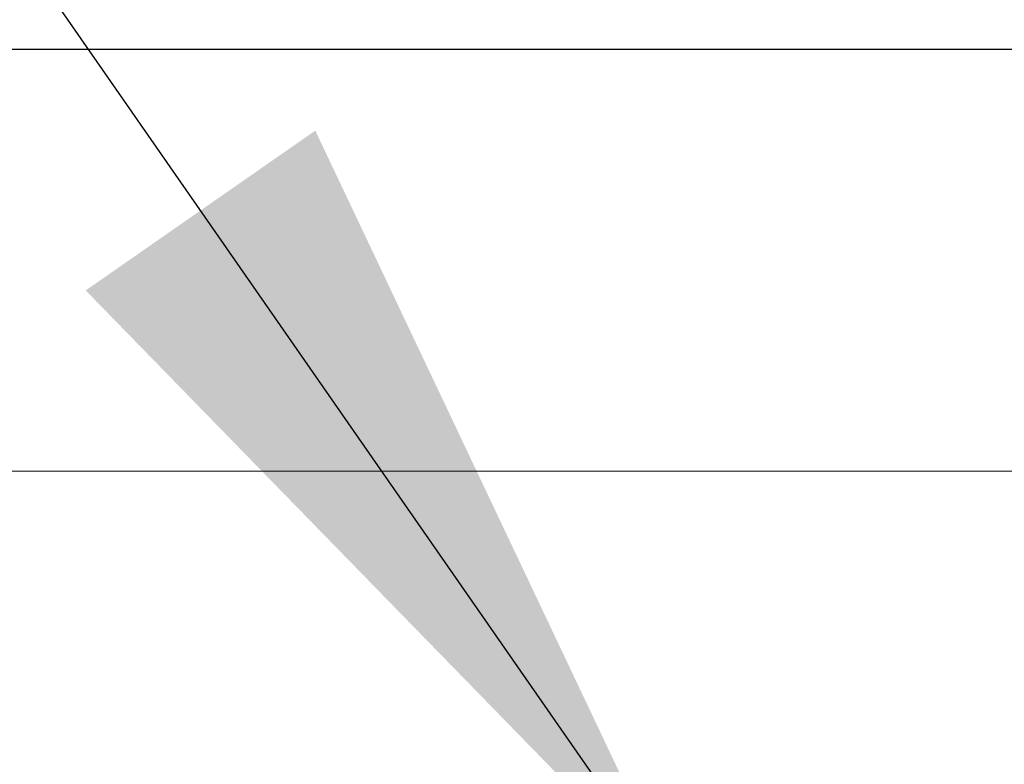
# Model space of a CAD drawing. Extents: x -89225 to 110569, y 13360 to 87647.
# Tile 111 of 256: x 25317 to 25517, y 30537 to 30689. Entities that reach past the tile are written whole.
import ezdxf

# ---------------------------------------------------------------- set-up
doc = ezdxf.new("R2010")
doc.units = 0
for name, color, linetype in [('Beluchtingstank', 253, 'Continuous'), ('INSTALLATIE', 6, 'Continuous'), ('INSTALLATIE @ 100', 6, 'Continuous')]:
    doc.layers.add(name, color=color, linetype=linetype)
doc.styles.add('ISO', font='ISO.SHX')

# ---------------------------------------------------------------- blocks, each defined once
blk = doc.blocks.new('Beluchtingsinstallatie VAZ')
blk.add_line((1122187.55, -970186.79), (1118663.74, -970186.79))
blk = doc.blocks.new('*U90')
blk.add_lwpolyline([(-7.6358, 10.9757), (0, 0)])
blk.add_solid([(-6.8937, 9.4103), (-7.6358, 10.9757), (-6.4261, 9.7356)])
at = {"style": 'ISO'}
blk.add_attdef('NUMMER', (3.1459, -0.8347), '', height=1.8, dxfattribs=at)
blk = doc.blocks.new('*U568')
at = {"layer": 'INSTALLATIE @ 100', "xscale": 100, "yscale": 100, "zscale": 100, "rotation": 180}
blk.add_blockref('*U90', (24687.72, 31607.2), dxfattribs=at)

msp = doc.modelspace()

# ---------------------------------------------------------------- linework, layer by layer
at = {"layer": 'Beluchtingstank', "lineweight": 9}
msp.add_line((24793.4, 30596.84), (29349.6, 30596.84), dxfattribs=at)

# ---------------------------------------------------------------- block references
at = {"layer": 'INSTALLATIE'}
for name, p in [('Beluchtingsinstallatie VAZ', (-1093870.34, 1000869.49)), ('*U568', (0, 0))]:
    msp.add_blockref(name, p, dxfattribs=at)

doc.saveas('drawing.dxf')
